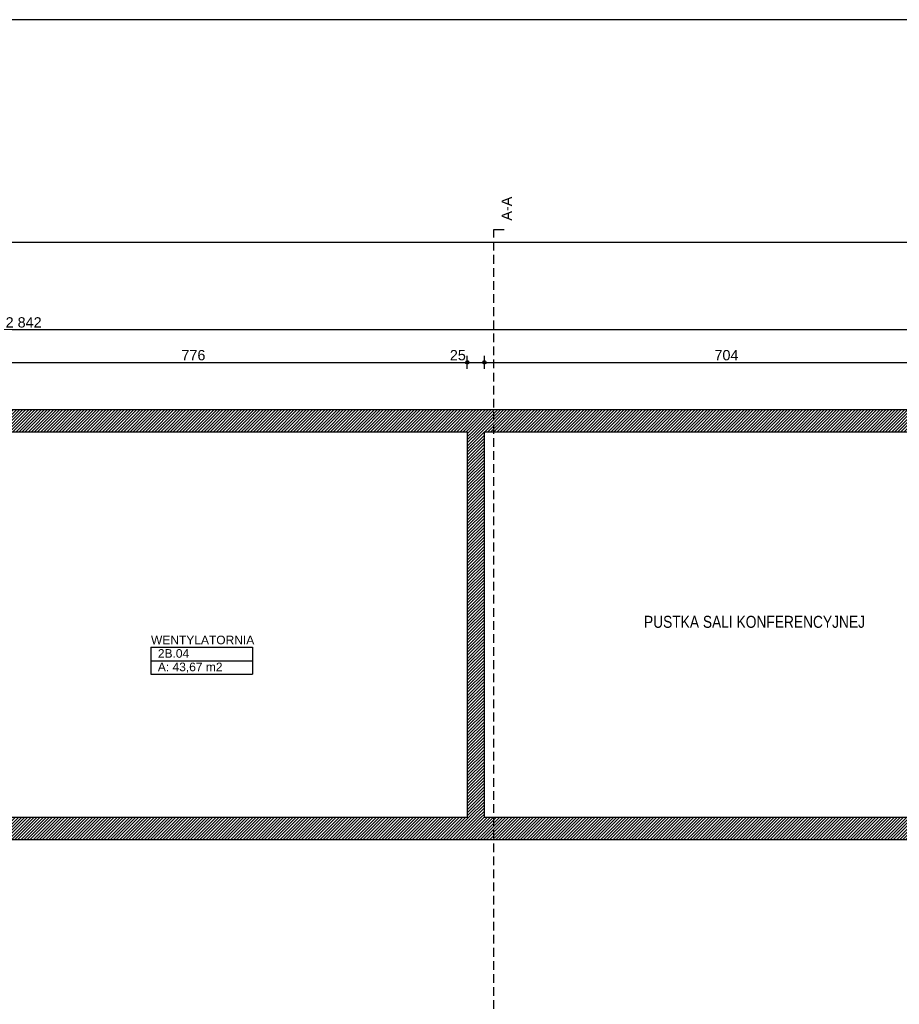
# Model space of a CAD drawing. Header units: inches. Extents: x 18535 to 24863, y 1480 to 5800.
# Tile 16 of 24: x 20905 to 22186, y 4337 to 5771. Entities that reach past the tile are written whole.
import ezdxf
from ezdxf.enums import TextEntityAlignment as Align

# ---------------------------------------------------------------- set-up
doc = ezdxf.new("R2010")
doc.units = ezdxf.units.IN
doc.header["$MEASUREMENT"] = 0
doc.linetypes.add('DASHED', pattern=[19.05, 12.7, -6.35])
for name, color, linetype in [('_T opisy', 7, 'Continuous'), ('_T sciany', 7, 'Continuous'), ('AA_OPIS PZT', 7, 'Continuous'), ('AA_PRZ SCIANY ISTNIEJĄCE', 7, 'Continuous'), ('AA_PRZ_SCIANY_030', 7, 'Continuous'), ('AA_WIDOK_009', 7, 'Continuous'), ('ArchiCAD', 7, 'Continuous')]:
    doc.layers.add(name, color=color, linetype=linetype)
doc.styles.add('GENERATED_STYLE_13', font='txt')
doc.styles.add('GENERATED_STYLE_15', font='txt')
doc.styles.add('GENERATED_STYLE_9', font='arial.ttf')
doc.styles.get("Standard").update_dxf_attribs({"font": 'txt', "bigfont": 'BIGFONT.SHX'})
doc.dimstyles.new('Dimstyle_4', dxfattribs={"dimtxt": 15, "dimasz": 9.5, "dimexe": 0.18, "dimexo": 0.5, "dimgap": 0.09, "dimtad": 1, "dimtih": 1, "dimtoh": 1, "dimdec": 0, "dimzin": 0, "dimdsep": 46, "dimtxsty": 'GENERATED_STYLE_13', "dimblk": 'ARROWHEAD_11', "dimblk1": 'ARROWHEAD_11', "dimblk2": 'ARROWHEAD_11', "dimcen": 0.09, "dimclrd": 220, "dimclre": 220, "dimclrt": 220, "dimadec": 1, "dimazin": 0, "dimtfac": 1, "dimtdec": 4, "dimtmove": 0, "dimatfit": 3, "dimfxl": 0, "dimtolj": 1, "dimtzin": 0, "dimarcsym": 0})
pattern_1 = [(45, (0, 0), (-2.24506403, 2.24506403), [])]

# ---------------------------------------------------------------- blocks, each defined once
blk = doc.blocks.new('WENTYLATORNIA_2B.04_6', base_point=(21170.6, 4847.3))
at = {"layer": '_T sciany', "color": 160, "linetype": 'Continuous'}
for p, q in [((21096.6, 4857.1), (21096.6, 4817.8)), ((21096.6, 4857.1), (21244.6, 4857.1)), ((21244.6, 4857.1), (21244.6, 4817.8)), ((21096.6, 4837.5), (21244.6, 4837.5)), ((21096.6, 4817.8), (21244.6, 4817.8))]:
    blk.add_line(p, q, dxfattribs=at)
at = {"color": 0}
for tag in ['floor_f', 'ROOM_PERIM', 'ROOM_WALLS_SURF', 'ROOM_DOORS_SURF', 'ROOM_WINDS_SURF', 'ROOM_BASELEV', 'ROOM_HEIGHT', 'ROOM_NET_AREA', 'ROOM_REDUCED_AREA', 'ROOM_CALC_AREA', 'ROOM_VOLUME']:
    blk.add_attdef(tag, text='', height=200, dxfattribs=at).set_placement((21170.6, 4790.2), align=Align.BOTTOM_LEFT)
at = {"layer": '_T sciany', "color": 160, "style": 'GENERATED_STYLE_9'}
for tag, p in [('ROOM_NAME', (21096.6, 4873.9)), ('ROOM_NUMBER', (21106.6, 4854.3)), ('ROOM_AREA', (21106.6, 4834.6))]:
    blk.add_attdef(tag, text='', height=12.5, dxfattribs=at).set_placement(p, align=Align.TOP_LEFT)
blk = doc.blocks.new('WALL_6', base_point=(19489.8, 5187.1))
at = {"layer": '_T sciany'}
h = blk.add_hatch(dxfattribs=at)
h.set_pattern_fill('ANSI31', color=5, style=0, pattern_type=2)
h.set_pattern_definition(pattern_1)
h.paths.add_polyline_path([(19489.8, 5171.1), (22286.3, 5171.1), (22331.3, 5203.1), (19489.8, 5203.1)], flags=0)
at = {"layer": '_T sciany', "color": 5, "linetype": 'Continuous'}
for p, q in [((22331.3, 5203.1), (19489.8, 5203.1)), ((19489.8, 5203.1), (19489.8, 5171.1)), ((19534.8, 5171.1), (20134, 5171.1)), ((20149, 5171.1), (20662.2, 5171.1)), ((20677.2, 5171.1), (20766.6, 5171.1)), ((20781.6, 5171.1), (21557.1, 5171.1)), ((21582.1, 5171.1), (22286.3, 5171.1))]:
    blk.add_line(p, q, dxfattribs=at)
blk = doc.blocks.new('WALL_17', base_point=(19489.8, 4592.8))
at = {"layer": '_T sciany'}
h = blk.add_hatch(dxfattribs=at)
h.set_pattern_fill('ANSI31', color=5, style=0, pattern_type=2)
h.set_pattern_definition(pattern_1)
h.paths.add_polyline_path([(19489.8, 4576.8), (22331.3, 4576.8), (22286.3, 4608.8), (19489.8, 4608.8)], flags=0)
at = {"layer": '_T sciany', "color": 5, "linetype": 'Continuous'}
for p, q in [((19489.8, 4608.8), (19489.8, 4576.8)), ((20134, 4608.8), (19534.8, 4608.8)), ((20766.6, 4608.8), (20149, 4608.8)), ((21557.1, 4608.8), (20781.6, 4608.8)), ((22286.3, 4608.8), (21582.1, 4608.8)), ((19489.8, 4576.8), (22331.3, 4576.8))]:
    blk.add_line(p, q, dxfattribs=at)
blk = doc.blocks.new('WALL_636', base_point=(21582.1, 4592.8))
at = {"layer": '_T sciany'}
h = blk.add_hatch(dxfattribs=at)
h.set_pattern_fill('ANSI31', color=5, style=0, pattern_type=2)
h.set_pattern_definition(pattern_1)
h.paths.add_polyline_path([(21582.1, 4608.8), (21582.1, 5171.1), (21557.1, 5171.1), (21557.1, 4608.8)], flags=0)
at = {"layer": '_T sciany', "color": 5, "linetype": 'Continuous'}
for p, q in [((21557.1, 5171.1), (21557.1, 4608.8)), ((21582.1, 4608.8), (21582.1, 5171.1))]:
    blk.add_line(p, q, dxfattribs=at)
blk = doc.blocks.new('*D251')
at = {"layer": 'ArchiCAD', "color": 220, "linetype": 'Continuous'}
for p, q in [((20781.6, 5274.6), (20781.6, 5281.5)), ((21557.1, 5274.6), (21557.1, 5281.5)), ((20781.6, 5262.8), (20781.6, 5269.6)), ((20784.1, 5272.1), (21554.6, 5272.1)), ((21557.1, 5262.8), (21557.1, 5269.6))]:
    blk.add_line(p, q, dxfattribs=at)
at = {"layer": 'ArchiCAD', "color": 220, "linetype": 'Continuous', "const_width": 2.5}
for points in [[(20780.3, 5272.1, 1), (20782.8, 5272.1, 1)], [(21555.8, 5272.1, 1), (21558.3, 5272.1, 1)]]:
    blk.add_lwpolyline(points, format="xyb", close=True, dxfattribs=at)
at = {"layer": 'ArchiCAD', "color": 220, "linetype": 'Continuous'}
for centre in [(20781.6, 5272.1), (21557.1, 5272.1)]:
    blk.add_circle(centre, 2.5, dxfattribs=at)
at = {"layer": 'ArchiCAD', "color": 220, "char_height": 15, "attachment_point": 1}
for s, insert in [('\\A1;{\\fArial Europa Srodkowa|b0|i0|c0|p34;\\C220;776}', (21140.9, 5290.1)), ('\\A1;{\\fArial Europa Srodkowa|b0|i0|c0|p34;\\C220;25}', (21531.8, 5290.1))]:
    blk.add_mtext(s, dxfattribs=dict(at, insert=insert))
blk = doc.blocks.new('ARROWHEAD_11')
at = {"color": 0, "linetype": 'Continuous'}
blk.add_line((0, 0), (-1, 0), dxfattribs=at)
at = {"color": 0, "linetype": 'Continuous', "const_width": 0.25}
blk.add_lwpolyline([(-0.125, 0, 1), (0.125, 0, 1)], format="xyb", close=True, dxfattribs=at)
blk = doc.blocks.new('*D252')
at = {"layer": 'ArchiCAD', "color": 220, "linetype": 'Continuous'}
for p, q in [((21557.1, 5274.6), (21557.1, 5281.5)), ((21582.1, 5274.6), (21582.1, 5281.5)), ((21557.1, 5262.8), (21557.1, 5269.6)), ((21559.6, 5272.1), (21579.6, 5272.1)), ((21582.1, 5262.8), (21582.1, 5269.6))]:
    blk.add_line(p, q, dxfattribs=at)
at = {"layer": 'ArchiCAD', "color": 220, "linetype": 'Continuous', "const_width": 2.5}
for points in [[(21555.8, 5272.1, 1), (21558.3, 5272.1, 1)], [(21580.8, 5272.1, 1), (21583.3, 5272.1, 1)]]:
    blk.add_lwpolyline(points, format="xyb", close=True, dxfattribs=at)
at = {"layer": 'ArchiCAD', "color": 220, "linetype": 'Continuous'}
for centre in [(21557.1, 5272.1), (21582.1, 5272.1)]:
    blk.add_circle(centre, 2.5, dxfattribs=at)
blk = doc.blocks.new('*D253')
at = {"layer": 'ArchiCAD', "color": 220, "linetype": 'Continuous'}
for p, q in [((21582.1, 5274.6), (21582.1, 5281.5)), ((22286.3, 5274.6), (22286.3, 5281.5)), ((21582.1, 5262.8), (21582.1, 5269.6)), ((21584.6, 5272.1), (22283.8, 5272.1)), ((22286.3, 5262.8), (22286.3, 5269.6))]:
    blk.add_line(p, q, dxfattribs=at)
at = {"layer": 'ArchiCAD', "color": 220, "linetype": 'Continuous', "const_width": 2.5}
for points in [[(21580.8, 5272.1, 1), (21583.3, 5272.1, 1)], [(22285.1, 5272.1, 1), (22287.6, 5272.1, 1)]]:
    blk.add_lwpolyline(points, format="xyb", close=True, dxfattribs=at)
at = {"layer": 'ArchiCAD', "color": 220, "linetype": 'Continuous'}
for centre in [(21582.1, 5272.1), (22286.3, 5272.1)]:
    blk.add_circle(centre, 2.5, dxfattribs=at)
at = {"layer": 'ArchiCAD', "color": 220, "insert": (21917.1, 5290.1), "char_height": 15, "attachment_point": 1}
blk.add_mtext('\\A1;{\\fArial Europa Srodkowa|b0|i0|c0|p34;\\C220;704}', dxfattribs=at)
blk = doc.blocks.new('*D254')
at = {"layer": 'ArchiCAD', "color": 220, "linetype": 'Continuous'}
for p, q in [((22286.3, 5274.6), (22286.3, 5281.5)), ((22331.3, 5274.6), (22331.3, 5281.5)), ((22286.3, 5262.8), (22286.3, 5269.6)), ((22288.8, 5272.1), (22328.8, 5272.1)), ((22331.3, 5262.8), (22331.3, 5269.6)), ((22333.8, 5272.1), (22336.3, 5272.1))]:
    blk.add_line(p, q, dxfattribs=at)
at = {"layer": 'ArchiCAD', "color": 220, "linetype": 'Continuous', "const_width": 2.5}
for points in [[(22285.1, 5272.1, 1), (22287.6, 5272.1, 1)], [(22330.1, 5272.1, 1), (22332.6, 5272.1, 1)]]:
    blk.add_lwpolyline(points, format="xyb", close=True, dxfattribs=at)
at = {"layer": 'ArchiCAD', "color": 220, "linetype": 'Continuous'}
for centre in [(22286.3, 5272.1), (22331.3, 5272.1)]:
    blk.add_circle(centre, 2.5, dxfattribs=at)
at = {"layer": 'ArchiCAD', "color": 220, "insert": (22297.4, 5290.1), "char_height": 15, "attachment_point": 1}
blk.add_mtext('\\A1;{\\fArial Europa Srodkowa|b0|i0|c0|p34;\\C220;45}', dxfattribs=at)
blk = doc.blocks.new('*D255')
at = {"layer": 'ArchiCAD', "color": 220, "linetype": 'Continuous'}
for p, q in [((19489.8, 5322.4), (19489.8, 5329.3)), ((22331.3, 5322.4), (22331.3, 5329.3)), ((19484.8, 5319.9), (19487.3, 5319.9)), ((19489.8, 5310.6), (19489.8, 5317.4)), ((19492.3, 5319.9), (22328.8, 5319.9)), ((22331.3, 5310.6), (22331.3, 5317.4)), ((22333.8, 5319.9), (22336.3, 5319.9))]:
    blk.add_line(p, q, dxfattribs=at)
at = {"layer": 'ArchiCAD', "color": 220, "linetype": 'Continuous', "const_width": 2.5}
for points in [[(19488.6, 5319.9, 1), (19491.1, 5319.9, 1)], [(22330.1, 5319.9, 1), (22332.6, 5319.9, 1)]]:
    blk.add_lwpolyline(points, format="xyb", close=True, dxfattribs=at)
at = {"layer": 'ArchiCAD', "color": 220, "linetype": 'Continuous'}
for centre in [(19489.8, 5319.9), (22331.3, 5319.9)]:
    blk.add_circle(centre, 2.5, dxfattribs=at)
at = {"layer": 'ArchiCAD', "color": 220, "insert": (20884.9, 5337.9), "char_height": 15, "attachment_point": 1}
blk.add_mtext('\\A1;{\\fArial Europa Srodkowa|b0|i0|c0|p34;\\C220;2\xa0842}', dxfattribs=at)

msp = doc.modelspace()

# ---------------------------------------------------------------- linework, layer by layer
at = {"layer": 'AA_PRZ SCIANY ISTNIEJĄCE', "color": 150, "linetype": 'Continuous'}
msp.add_line((24834.8, 5771.4), (18803, 5771.4), dxfattribs=at)
at = {"layer": 'AA_PRZ SCIANY ISTNIEJĄCE', "color": 252, "linetype": 'Continuous'}
msp.add_line((21595.7, 5465.6), (21610.7, 5465.6), dxfattribs=at)
at = {"layer": 'AA_PRZ_SCIANY_030', "color": 150, "linetype": 'Continuous'}
msp.add_line((19489.8, 5447.1), (22331.3, 5447.1), dxfattribs=at)
at = {"layer": 'AA_WIDOK_009', "color": 252, "linetype": 'DASHED'}
msp.add_line((21595.7, 2196.4), (21595.7, 5465.6), dxfattribs=at)

# ---------------------------------------------------------------- block references
at = {"layer": '_T sciany', "color": 5}
for name, p in [('WALL_6', (19489.8, 5187.1)), ('WALL_636', (21582.1, 4592.8)), ('WALL_17', (19489.8, 4592.8))]:
    msp.add_blockref(name, p, dxfattribs=at)
at = {"layer": '_T sciany', "color": 254, "linetype": 'Continuous'}
ref = msp.add_blockref('WENTYLATORNIA_2B.04_6', (21170.6, 4847.3), dxfattribs=at)
ref.add_attrib('ROOM_NAME', 'WENTYLATORNIA', dxfattribs={"color": 160, "linetype": 'Continuous', "height": 12.5, "style": 'GENERATED_STYLE_9'}).set_placement((21096.6, 4873.9), align=Align.TOP_LEFT)
ref.add_attrib('ROOM_NUMBER', '2B.04', dxfattribs={"color": 160, "linetype": 'Continuous', "height": 12.5, "style": 'GENERATED_STYLE_9'}).set_placement((21106.6, 4854.3), align=Align.TOP_LEFT)
ref.add_attrib('ROOM_AREA', 'A: 43,67 m2', dxfattribs={"color": 160, "linetype": 'Continuous', "height": 12.5, "style": 'GENERATED_STYLE_9'}).set_placement((21106.6, 4834.6), align=Align.TOP_LEFT)

# ---------------------------------------------------------------- texts
at = {"layer": '_T opisy', "color": 162, "insert": (21814.5, 4885.1), "char_height": 17.5, "attachment_point": 7, "style": 'GENERATED_STYLE_15'}
msp.add_mtext('\\A1;{\\fArial Narrow Europa Srodkowa|b0|i0|c0|p34;PUSTKA SALI KONFERENCYJNEJ}', dxfattribs=at)
at = {"layer": 'AA_OPIS PZT', "color": 2, "insert": (21614.6, 5478.6), "char_height": 15, "attachment_point": 4, "rotation": 90}
msp.add_mtext('\\A1;{\\fArial Unicode MS Zachodni|b0|i0|c0|p34;A-A}', dxfattribs=at)

# ---------------------------------------------------------------- dimensions: what is measured, and where the dimension line sits
at = {"layer": 'ArchiCAD', "color": 220, "linetype": 'Continuous'}
for base, p1, p2, picture, middle in [((22331.3322, 5319.9263), (19489.8265, 5203.1418), (22331.3322, 5203.1418), '*D255', (20896.3165, 5330.4263)), ((19534.8265, 5272.145), (20781.5711, 4889.9478), (21557.0995, 4889.9478), '*D251', (21146.5695, 5282.645)), ((19534.8, 5272.1), (21582.1, 4889.9), (22286.3, 4761.6), '*D253', (21922.8, 5282.6)), ((19534.8, 5272.1), (22286.3, 4761.6), (22331.3, 5203.1), '*D254', (22303.1, 5282.6)), ((19534.8, 5272.1), (21557.1, 4889.9), (21582.1, 4889.9), '*D252', (21537.5, 5282.6))]:
    dim = msp.add_linear_dim(base=base, p1=p1, p2=p2, dimstyle='Dimstyle_4', dxfattribs=at)
    dim.commit()
    dim.dimension.update_dxf_attribs({"geometry": picture, "text_midpoint": middle})

doc.saveas('drawing.dxf')
